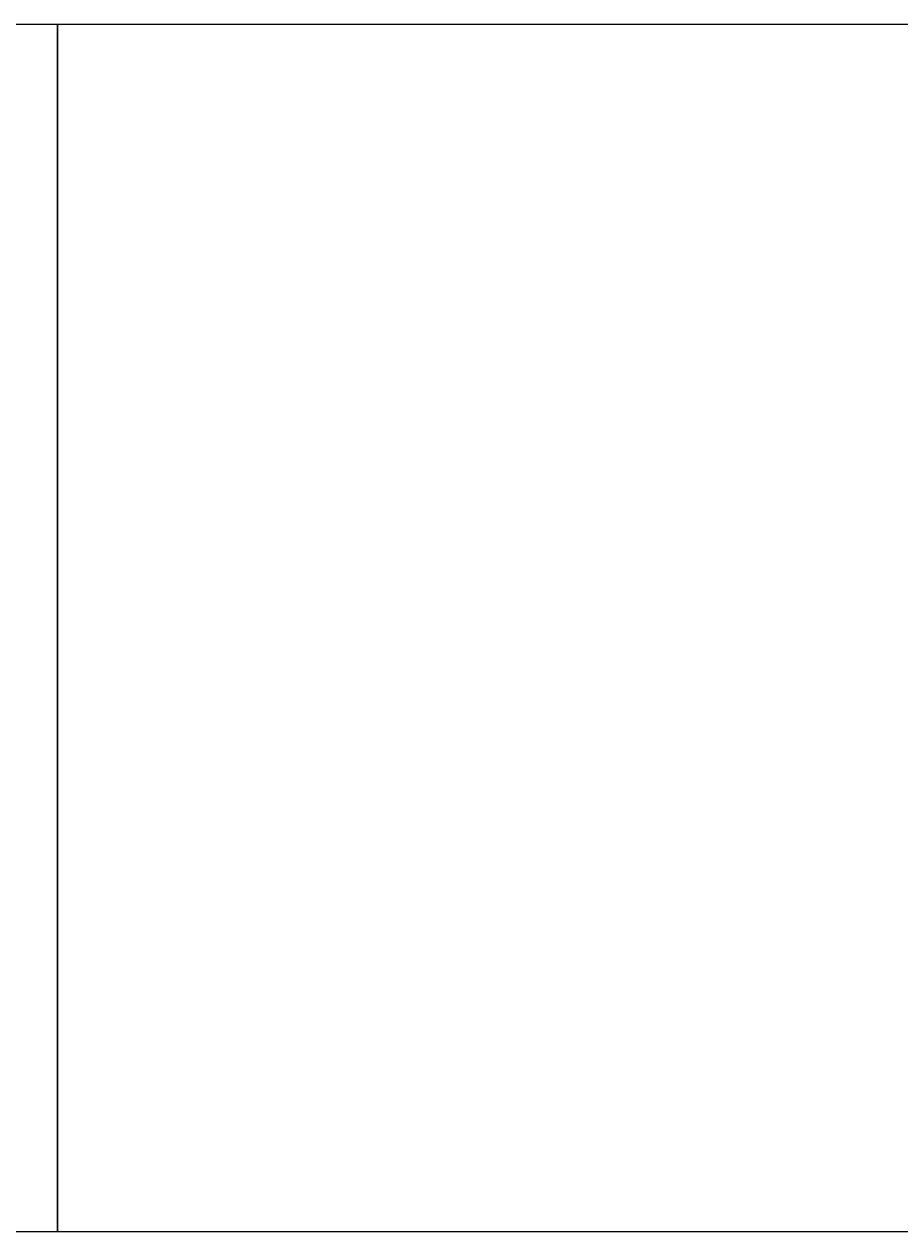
# Model space of a CAD drawing. Header units: feet. Extents: x 300 to 431, y 4 to 24.
# Tile 13 of 17: x 336 to 351, y 4 to 24. Entities that reach past the tile are written whole.
import ezdxf

# ---------------------------------------------------------------- set-up
doc = ezdxf.new("R2010")
doc.units = ezdxf.units.FT
doc.header["$MEASUREMENT"] = 0
doc.layers.add('COLUMNS', color=6, linetype='Continuous', plot=False)

msp = doc.modelspace()

# ---------------------------------------------------------------- linework, layer by layer
at = {"layer": 'COLUMNS'}
msp.add_lwpolyline([(306.098, 3.624), (306.098, 24.374), (336.473, 24.374), (336.473, 3.624)], close=True, dxfattribs=at)
at = {"layer": 'COLUMNS', "color": 4, "flags": 128}
msp.add_lwpolyline([(336.473, 3.624), (336.473, 24.374), (366.848, 24.374), (366.848, 3.624)], close=True, dxfattribs=at)

doc.saveas('drawing.dxf')
